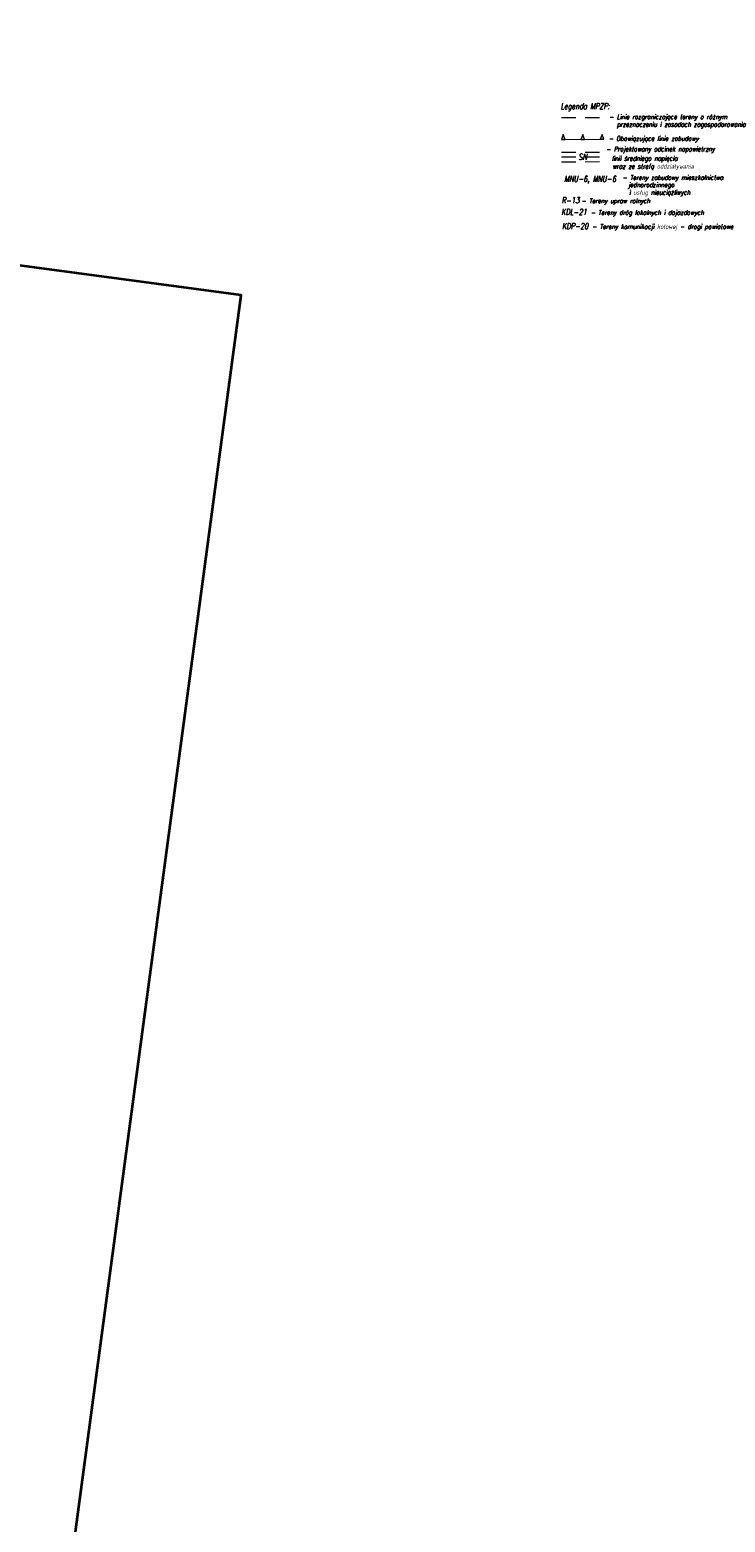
# Model space of a CAD drawing. Header units: millimetres. Extents: x 7436010 to 7436992, y 5663514 to 5666647.
# Tile 73 of 73: x 7436846 to 7436992, y 5666333 to 5666647. Entities that reach past the tile are written whole.
import ezdxf
from ezdxf.enums import TextEntityAlignment as Align

# ---------------------------------------------------------------- set-up
doc = ezdxf.new("R2010")
doc.units = ezdxf.units.MM
doc.linetypes.add('4', pattern=[2.5, 1.5, -1])
doc.layers.add('_map', color=7, linetype='Continuous')
doc.layers.add('formatka', color=7, linetype='Continuous')
doc.layers.add('MPZP', color=6, linetype='4', lineweight=25)
doc.layers.add('opiska', color=7, linetype='Continuous', lineweight=18)
doc.layers.add('RAMA WYPLOT', color=3, linetype='Continuous', lineweight=35, plot=False)
doc.styles.add('K1_ACAD', font='romans.shx', dxfattribs={"width": 0.8, "oblique": 12})
doc.styles.add('STYL_ARIAL', font='simplex', dxfattribs={"width": 0.75, "oblique": 0.1})

# ---------------------------------------------------------------- blocks, each defined once
blk = doc.blocks.new('STUDZ')
at = {"layer": 'RAMA WYPLOT', "flags": 128}
blk.add_lwpolyline([(7436474.28, 5666646.78), (7436381.84, 5665956.72), (7436798.12, 5665900.96), (7436890.56, 5666591.01)], close=True, dxfattribs=at)

msp = doc.modelspace()

# ---------------------------------------------------------------- hatches: boundary and pattern name
at = {"layer": 'MPZP', "lineweight": 18}
h = msp.add_hatch(color=256, dxfattribs=at)
h.paths.add_polyline_path([(7436958.56, 5666623.77), (7436958.19, 5666624.77), (7436957.81, 5666623.77)])
h.paths.add_polyline_path([(7436962.64, 5666623.77), (7436962.27, 5666624.77), (7436961.89, 5666623.77)])
h.paths.add_polyline_path([(7436966.72, 5666623.78), (7436966.35, 5666624.78), (7436965.97, 5666623.78)])

# ---------------------------------------------------------------- linework, layer by layer
at = {"layer": 'MPZP', "lineweight": 18, "ltscale": 2}
msp.add_line((7436957.81, 5666628.35), (7436966.72, 5666628.35), dxfattribs=at)
at = {"layer": 'MPZP', "linetype": 'Continuous', "lineweight": 18, "ltscale": 2}
msp.add_line((7436957.81, 5666623.77), (7436966.72, 5666623.78), dxfattribs=at)
at = {"layer": 'MPZP', "color": 220, "lineweight": 18, "ltscale": 2}
for p, q in [((7436957.81, 5666621.07), (7436966.72, 5666621.08)), ((7436957.81, 5666620.07), (7436966.72, 5666620.08)), ((7436957.81, 5666619.07), (7436966.72, 5666619.08))]:
    msp.add_line(p, q, dxfattribs=at)
at = {"layer": 'MPZP', "lineweight": 18, "ltscale": 2}
for points in [[(7436958.56, 5666623.77), (7436958.19, 5666624.77), (7436957.81, 5666623.77), (7436958.56, 5666623.77)], [(7436962.64, 5666623.77), (7436962.27, 5666624.77), (7436961.89, 5666623.77), (7436962.64, 5666623.77)], [(7436966.72, 5666623.78), (7436966.35, 5666624.78), (7436965.97, 5666623.78), (7436966.72, 5666623.78)]]:
    msp.add_lwpolyline(points, close=True, dxfattribs=at)

# ---------------------------------------------------------------- block references
at = {"layer": '_map'}
msp.add_blockref('STUDZ', (0, 0), dxfattribs=at)

# ---------------------------------------------------------------- texts
at = {"layer": 'formatka', "color": 7, "lineweight": 18, "style": 'K1_ACAD', "oblique": 12, "width": 0.8}
msp.add_text('Legenda MPZP:', height=1.25, dxfattribs=at).set_placement((7436957.62, 5666630.11))
at = {"layer": 'MPZP', "color": 220, "lineweight": 18, "style": 'K1_ACAD', "oblique": 10.8, "width": 0.8}
msp.add_text('SN', height=1.25, dxfattribs=at).set_placement((7436962.27, 5666620.07), align=Align.MIDDLE_CENTER)
at = {"layer": 'MPZP', "lineweight": 18, "style": 'K1_ACAD', "oblique": 10.8, "width": 0.8}
for s, p in [('MNU-6, MNU-6', (7436963.83, 5666615.46)), ('R-13', (7436959.72, 5666610.96)), ('KDL-21', (7436960.46, 5666608.51)), ('KDP-20', (7436960.7, 5666605.55))]:
    msp.add_text(s, height=1.25, dxfattribs=at).set_placement(p, align=Align.MIDDLE_CENTER)
at = {"layer": 'opiska', "color": 7, "lineweight": 18, "style": 'STYL_ARIAL', "oblique": 12, "width": 0.8}
for s, p in [('- Linie rozgraniczające tereny o różnym ', (7436967.8, 5666628)), ('przeznaczeniu i zasadach zagospodarowania', (7436969.44, 5666626.4)), ('- Obowiązujące linie zabudowy', (7436967.71, 5666623.45)), ('- Projektowany odcinek napowietrzny ', (7436967.19, 5666621.22)), ('  linii średniego napięcia', (7436967.19, 5666619.26)), ('wraz ze strefą oddziaływania', (7436968.52, 5666617.6)), ('- Tereny zabudowy mieszkalnictwa ', (7436970.59, 5666615.26)), ('  jednorodzinnego', (7436970.59, 5666613.71)), ('- Tereny upraw rolnych', (7436962.01, 5666610.35)), ('i usług nieuciążliwych', (7436972.01, 5666612.11)), ('- Tereny dróg lokalnych i dojazdowych', (7436963.93, 5666607.9)), ('- Tereny komunikacji kołowej - drogi powiatowe', (7436964.24, 5666604.94))]:
    msp.add_text(s, height=1, dxfattribs=at).set_placement(p)

doc.saveas('drawing.dxf')
